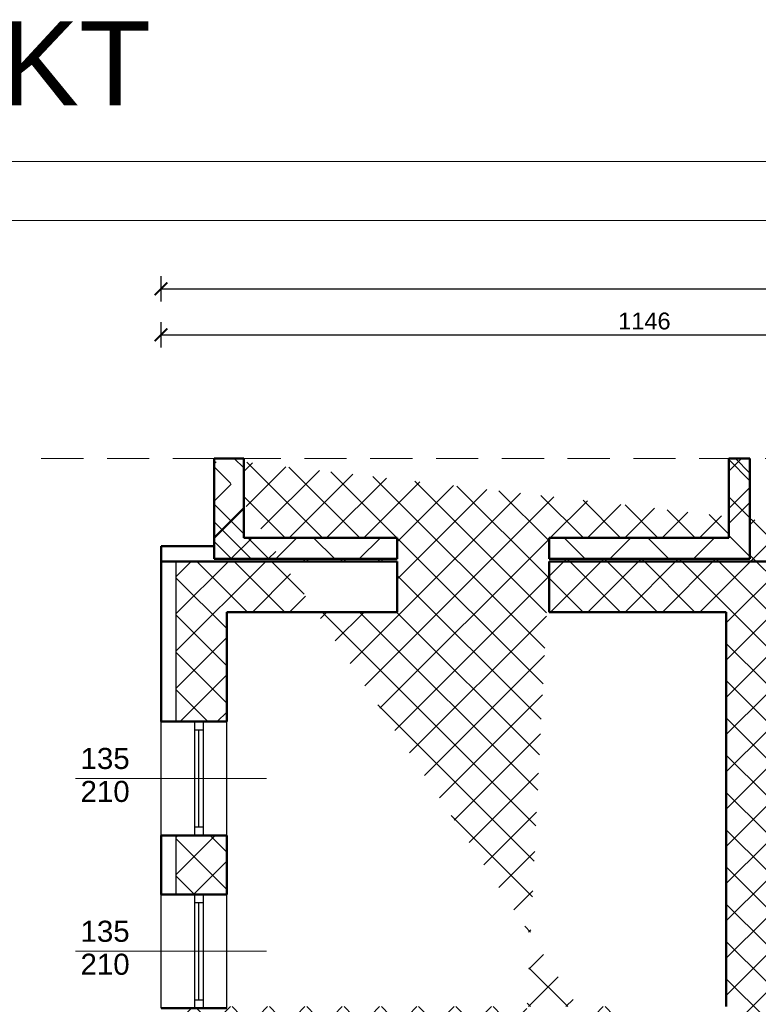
# Model space of a CAD drawing. Header units: millimetres. Extents: x -61343 to 9939, y -6894 to 7453.
# Tile 33 of 255: x -27315 to -26439, y 5327 to 6495. Entities that reach past the tile are written whole.
import ezdxf

# ---------------------------------------------------------------- set-up
doc = ezdxf.new("R2010")
doc.units = ezdxf.units.MM
doc.header["$MEASUREMENT"] = 0
doc.linetypes.add('Przerywana długa', pattern=[779.9999999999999, 500, -279.9999999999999])
for name, color, linetype in [('2D - Ogólne', 7, 'Continuous'), ('Drzwi Archicad', 7, 'Continuous'), ('Konstrukcja - Ściany zew', 7, 'Continuous'), ('Okna Archicada', 7, 'Continuous'), ('Opisy - Teksty', 7, 'Continuous')]:
    doc.layers.add(name, color=color, linetype=linetype)
for name, color, linetype, lineweight in [('A_opisy', 81, 'Continuous', 13), ('A_wymiary', 253, 'Continuous', 9), ('A_ściany istniejące hatch', 82, 'Continuous', 9)]:
    doc.layers.add(name, color=color, linetype=linetype, lineweight=lineweight)
doc.styles.get("Standard").update_dxf_attribs({"font": 'arial.ttf'})
doc.styles.add('STYL_AUTOMATYCZNY_1', font='arial.ttf')
doc.dimstyles.new('1do100', dxfattribs={"dimtxt": 20, "dimasz": 15, "dimexe": 15, "dimexo": 0.625, "dimgap": 6, "dimtad": 1, "dimtxsty": 'Standard', "dimblk": 'ARCHTICK', "dimcen": 2.5, "dimadec": 0, "dimazin": 0, "dimtfac": 1, "dimtmove": 0, "dimatfit": 3, "dimldrblk": 'OBLIQUE', "dimfxl": 15, "dimfxlon": 1, "dimarcsym": 0})
pattern_1 = [(45, (0, 0), (-494.9747468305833, 494.9747468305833), []), (135, (0, 0), (494.9747468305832, 494.9747468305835), [])]

# ---------------------------------------------------------------- blocks, each defined once
blk = doc.blocks.new('Ściana_6_1', base_point=(-11072.26123587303, -3900.000000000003))
at = {"layer": 'Konstrukcja - Ściany zew', "color": 7, "linetype": 'Continuous', "lineweight": 50, "flags": 128}
blk.add_lwpolyline([(-11552.26123587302, 24720), (-11552.26123587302, 20040)], dxfattribs=at)
blk = doc.blocks.new('Prosty otwór drzwiowy_2')
at = {"layer": 'Drzwi Archicad', "color": 7, "linetype": 'Continuous', "lineweight": 50}
for p, q in [((-750, 0), (-750, -600)), ((750, 0), (750, -600))]:
    blk.add_line(p, q, dxfattribs=at)
blk = doc.blocks.new('Prosty otwór drzwiowy_3')
at = {"layer": 'Drzwi Archicad', "color": 7, "linetype": 'Continuous', "lineweight": 50}
for p, q in [((-900, 0), (-900, -600)), ((900, 0), (900, -600))]:
    blk.add_line(p, q, dxfattribs=at)
blk = doc.blocks.new('Ściana_10_1', base_point=(-7572.261235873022, 24720))
at = {"layer": 'Konstrukcja - Ściany zew', "color": 7, "linetype": 'Continuous', "lineweight": 50}
for p, q in [((-15452.26123587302, 24720), (-15452.26123587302, 25320)), ((-13652.26123587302, 24720), (-13652.26123587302, 25320)), ((-10072.26123587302, 24720), (-10072.26123587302, 25320)), ((-8572.261235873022, 24720), (-8572.261235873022, 25320))]:
    blk.add_line(p, q, dxfattribs=at)
at = {"layer": 'Konstrukcja - Ściany zew', "color": 7, "linetype": 'Continuous', "lineweight": 50, "flags": 128}
for points in [[(-15452.26131186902, 25320), (-17472.26123587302, 25320)], [(-10072.26119563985, 25320), (-13652.26117775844, 25320)], [(-7572.261235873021, 25320), (-8572.2612546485, 25320)], [(-17472.26123587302, 24720), (-15452.26118669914, 24720)], [(-13652.26118669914, 24720), (-11552.26123587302, 24720)], [(-11072.26123587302, 24720), (-10072.2612850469, 24720)], [(-8572.2612850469, 24720), (-7572.261235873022, 24720)]]:
    blk.add_lwpolyline(points, dxfattribs=at)
at = {"layer": 'Drzwi Archicad', "color": 21, "linetype": 'Continuous', "lineweight": 13, "true_color": 0xff9955, "zscale": 1000, "rotation": 180}
for name, p in [('Prosty otwór drzwiowy_3', (-14552.26123587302, 24720)), ('Prosty otwór drzwiowy_2', (-9322.261235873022, 24720))]:
    blk.add_blockref(name, p, dxfattribs=at)
blk = doc.blocks.new('Okno 27_2')
at = {"layer": 'Okna Archicada', "color": 7, "linetype": 'Continuous', "lineweight": 25}
for p, q in [((-675, 400), (675, 400)), ((-675, 0), (-575.0000000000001, 0)), ((-575.0000000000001, 0), (-575.0000000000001, -100)), ((-575.0000000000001, 0), (575.0000000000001, 0)), ((575.0000000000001, -100), (575.0000000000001, 0)), ((575.0000000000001, 0), (675, 0)), ((-575.0000000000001, -100), (-675, -100)), ((-575.0000000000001, -50), (575.0000000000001, -50)), ((575.0000000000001, -100), (-575.0000000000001, -100)), ((675, -100), (575.0000000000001, -100)), ((-675, -380), (675, -380))]:
    blk.add_line(p, q, dxfattribs=at)
at = {"layer": 'Okna Archicada', "color": 7, "linetype": 'Continuous', "lineweight": 50}
for p, q in [((-675, 400), (-675, 0)), ((675, 400), (675, 0)), ((-675, 0), (-675, -100)), ((-675, 0), (-675, -100)), ((675, 0), (675, -100)), ((675, 0), (675, -100)), ((-675, -100), (-675, -380)), ((675, -100), (675, -380))]:
    blk.add_line(p, q, dxfattribs=at)
blk = doc.blocks.new('Ściana_11_1', base_point=(-17472.26123587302, 24720))
at = {"layer": 'Konstrukcja - Ściany zew', "color": 7, "linetype": 'Continuous', "lineweight": 50}
for p, q in [((-18252.26123587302, 23420.76313566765), (-17852.26123587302, 23420.76313566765)), ((-17852.26123587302, 23420.76313566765), (-17752.26123587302, 23420.76313566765)), ((-17752.26123587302, 23420.76313566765), (-17472.26123587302, 23420.76313566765)), ((-18252.26123587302, 22070.76313566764), (-17852.26123587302, 22070.76313566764)), ((-17852.26123587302, 22070.76313566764), (-17752.26123587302, 22070.76313566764)), ((-17752.26123587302, 22070.76313566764), (-17472.26123587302, 22070.76313566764)), ((-18252.26123587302, 21370.96329539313), (-17852.26123587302, 21370.96329539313)), ((-17852.26123587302, 21370.96329539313), (-17752.26123587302, 21370.96329539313)), ((-17752.26123587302, 21370.96329539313), (-17472.26123587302, 21370.96329539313))]:
    blk.add_line(p, q, dxfattribs=at)
at = {"layer": 'Konstrukcja - Ściany zew', "color": 7, "linetype": 'Continuous', "lineweight": 50, "flags": 128}
for points in [[(-18252.26123587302, 25320), (-17472.26123587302, 25320)], [(-18252.26123587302, 25320), (-18252.26123587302, 23420.76313566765)], [(-17472.26123587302, 23420.76313566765), (-17472.26123587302, 24720)], [(-18252.26123587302, 22070.76313566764), (-18252.26123587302, 21370.96329539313)], [(-17472.26123587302, 21370.96329539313), (-17472.26123587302, 22070.76313566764)]]:
    blk.add_lwpolyline(points, dxfattribs=at)
at = {"layer": 'Okna Archicada', "color": 21, "linetype": 'Continuous', "lineweight": 13, "true_color": 0xff9955, "zscale": 1000, "rotation": 89.99999999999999}
for p in [(-17852.26123587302, 22745.76313566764), (-17852.26123587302, 20695.96329539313)]:
    blk.add_blockref('Okno 27_2', p, dxfattribs=at)
blk = doc.blocks.new('Prosty otwór drzwiowy_8')
at = {"layer": 'Drzwi Archicad', "color": 7, "linetype": 'Continuous', "lineweight": 50}
for p, q in [((-900, 0), (-900, -250)), ((900, 0), (900, -250))]:
    blk.add_line(p, q, dxfattribs=at)
blk = doc.blocks.new('Ściana_74_1', base_point=(-11272.26126269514, 25600))
at = {"layer": 'Konstrukcja - Ściany zew', "color": 7, "linetype": 'Continuous', "lineweight": 50}
for p, q in [((-15452.26123587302, 25350), (-15452.26123587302, 25600)), ((-13652.26123587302, 25350), (-13652.26123587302, 25600))]:
    blk.add_line(p, q, dxfattribs=at)
at = {"layer": 'Konstrukcja - Ściany zew', "color": 7, "linetype": 'Continuous', "lineweight": 50, "flags": 128}
for points in [[(-17622.26123587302, 25600), (-17622.26123587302, 25350)], [(-15452.26119437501, 25600), (-17272.26123587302, 25600)], [(-11522.26123587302, 25600), (-13652.2611952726, 25600)], [(-11272.26126269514, 25350), (-11272.26126269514, 25600)], [(-17622.26123587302, 25350), (-15452.26119437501, 25350)], [(-13652.2611952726, 25350), (-11272.26126269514, 25350)]]:
    blk.add_lwpolyline(points, dxfattribs=at)
at = {"layer": 'Drzwi Archicad', "color": 21, "linetype": 'Continuous', "lineweight": 13, "true_color": 0xff9955, "xscale": -1, "zscale": 1000, "rotation": 180}
blk.add_blockref('Prosty otwór drzwiowy_8', (-14552.26123587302, 25350), dxfattribs=at)
blk = doc.blocks.new('Ściana_76_1', base_point=(-17272.26123587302, 25600))
at = {"layer": 'Konstrukcja - Ściany zew', "color": 7, "linetype": 'Continuous', "lineweight": 50, "flags": 128}
for points in [[(-17272.26123587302, 26540.34210670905), (-17622.26123587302, 26540.34210670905)], [(-17622.26123587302, 26540.34210670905), (-17622.26123587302, 25600)], [(-17272.26123587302, 25600), (-17272.26123587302, 26540.34210670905)]]:
    blk.add_lwpolyline(points, dxfattribs=at)
blk = doc.blocks.new('Ściana_77_1', base_point=(-11522.26123587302, 26540.34210670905))
at = {"layer": 'Konstrukcja - Ściany zew', "color": 7, "linetype": 'Continuous', "lineweight": 50, "flags": 128}
for points in [[(-11522.26123587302, 26540.34210670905), (-11522.26123587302, 25600)], [(-11272.26123587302, 26540.34210670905), (-11522.26123587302, 26540.34210670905)], [(-11272.26123587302, 25600), (-11272.26123587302, 26540.34210670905)]]:
    blk.add_lwpolyline(points, dxfattribs=at)
blk = doc.blocks.new('_ArchTick')
at = {"color": 0, "linetype": 'ByBlock', "const_width": 0.15}
blk.add_lwpolyline([(-0.5, -0.5), (0.5, 0.5)], dxfattribs=at)
blk = doc.blocks.new('*D1294')
at = {"layer": 'A_wymiary', "color": 0, "lineweight": -2, "transparency": 16777216}
for p, q in [((-27531.48218655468, 5870.323442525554), (-27561.48218655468, 5870.323442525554)), ((-27546.48218655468, 5870.323442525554), (-27546.48218655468, 2502.323442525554)), ((-27531.48218655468, 2502.323442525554), (-27561.48218655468, 2502.323442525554))]:
    blk.add_line(p, q, dxfattribs=at)
at = {"layer": 'Defpoints', "color": 0, "transparency": 16777216}
for p in [(-27147.05965633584, 5870.323442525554), (-27546.48218655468, 2502.323442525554), (-27087.05965633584, 2502.323442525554)]:
    blk.add_point(p, dxfattribs=at)
at = {"layer": 'A_wymiary', "color": 0, "lineweight": -2, "transparency": 16777216, "xscale": 15, "yscale": 15, "zscale": 15}
for p, rotation in [((-27546.48218655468, 5870.323442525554), 90), ((-27546.48218655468, 2502.323442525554), 270)]:
    blk.add_blockref('_ArchTick', p, dxfattribs=dict(at, rotation=rotation))
at = {"layer": 'A_wymiary', "color": 0, "transparency": 16777216, "insert": (-27562.70046759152, 4186.312638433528), "char_height": 20, "attachment_point": 5, "rotation": 90}
blk.add_mtext('{\\fArial|b0|i0|c238|p34;3368}', dxfattribs=at)
blk = doc.blocks.new('_Oblique')
at = {"color": 0, "linetype": 'ByBlock', "lineweight": -2}
blk.add_line((-0.5, -0.5), (0.5, 0.5), dxfattribs=at)
blk = doc.blocks.new('*D1255')
at = {"layer": 'A_wymiary', "color": 0, "lineweight": -2, "transparency": 16777216}
for p, q in [((-27147.05965633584, 6106.17077205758), (-27147.05965633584, 6136.17077205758)), ((-26001.05965633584, 6106.17077205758), (-26001.05965633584, 6136.17077205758)), ((-27147.05965633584, 6121.17077205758), (-26001.05965633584, 6121.17077205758))]:
    blk.add_line(p, q, dxfattribs=at)
at = {"layer": 'Defpoints', "color": 0, "transparency": 16777216}
for p in [(-26001.05965633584, 6121.17077205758), (-27147.05965633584, 5852.323442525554), (-26001.05965633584, 5852.323442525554)]:
    blk.add_point(p, dxfattribs=at)
at = {"layer": 'A_wymiary', "color": 0, "lineweight": -2, "transparency": 16777216, "xscale": 15, "yscale": 15, "zscale": 15, "rotation": 180}
blk.add_blockref('_ArchTick', (-27147.05965633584, 6121.17077205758), dxfattribs=at)
at = {"layer": 'A_wymiary', "color": 0, "lineweight": -2, "transparency": 16777216, "xscale": 15, "yscale": 15, "zscale": 15}
blk.add_blockref('_ArchTick', (-26001.05965633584, 6121.17077205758), dxfattribs=at)
at = {"layer": 'A_wymiary', "color": 0, "transparency": 16777216, "insert": (-26574.0704544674, 6137.382231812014), "char_height": 20, "attachment_point": 5}
blk.add_mtext('1146', dxfattribs=at)
blk = doc.blocks.new('*D1295')
at = {"layer": 'A_wymiary', "color": 0, "lineweight": -2, "transparency": 16777216}
for p, q in [((-27147.05965633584, 6160.845450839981), (-27147.05965633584, 6190.845450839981)), ((-23199.05965633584, 6160.845450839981), (-23199.05965633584, 6190.845450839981)), ((-27147.05965633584, 6175.845450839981), (-23199.05965633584, 6175.845450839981))]:
    blk.add_line(p, q, dxfattribs=at)
at = {"layer": 'Defpoints', "color": 0, "transparency": 16777216}
for p in [(-23199.05965633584, 6175.845450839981), (-27147.05965633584, 5852.323442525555), (-23199.05965633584, 4880.323442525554)]:
    blk.add_point(p, dxfattribs=at)
at = {"layer": 'A_wymiary', "color": 0, "lineweight": -2, "transparency": 16777216, "xscale": 15, "yscale": 15, "zscale": 15, "rotation": 180}
blk.add_blockref('_ArchTick', (-27147.05965633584, 6175.845450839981), dxfattribs=at)
at = {"layer": 'A_wymiary', "color": 0, "lineweight": -2, "transparency": 16777216, "xscale": 15, "yscale": 15, "zscale": 15}
blk.add_blockref('_ArchTick', (-23199.05965633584, 6175.845450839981), dxfattribs=at)
at = {"layer": 'A_wymiary', "color": 0, "transparency": 16777216, "insert": (-25173.0704544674, 6192.063731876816), "char_height": 20, "attachment_point": 5}
blk.add_mtext('3948', dxfattribs=at)
blk = doc.blocks.new('Wypełnienie_143_1', base_point=(0, 4.241660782e-314))
at = {"layer": '2D - Ogólne', "linetype": 'Continuous', "lineweight": 0, "true_color": 0x000000}
h = blk.add_hatch(dxfattribs=at)
h.set_pattern_fill('BLOCZKI_BETONOWE_0001', color=18, style=0, pattern_type=2)
h.set_pattern_definition(pattern_1)
h.paths.add_polyline_path([(-17622.26123587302, 25600.00002353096), (-17622.26123587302, 25350), (-15452.26119437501, 25350), (-15452.26119437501, 25600.00002353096), (-17272.26116508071, 25600.00002353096), (-17272.26116508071, 26540.34216842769), (-17622.26123587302, 26540.34216842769)])
at = {"layer": '2D - Ogólne', "color": 7, "linetype": 'Continuous', "lineweight": 25, "flags": 128}
blk.add_lwpolyline([(-17622.26123587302, 25600.00002353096), (-17622.26123587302, 26540.34216842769), (-17272.26116508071, 26540.34216842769), (-17272.26116508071, 25600.00002353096), (-15452.26119437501, 25600.00002353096), (-15452.26119437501, 25350), (-17622.26123587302, 25350)], close=True, dxfattribs=at)
blk = doc.blocks.new('Wypełnienie_145_1', base_point=(0, 4.241660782e-314))
at = {"layer": '2D - Ogólne', "linetype": 'Continuous', "lineweight": 0, "true_color": 0x000000}
h = blk.add_hatch(dxfattribs=at)
h.set_pattern_fill('BLOCZKI_BETONOWE_0001', color=18, style=0, pattern_type=2)
h.set_pattern_definition(pattern_1)
h.paths.add_polyline_path([(-11522.26128622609, 25600.00002353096), (-13652.2611952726, 25600.00002353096), (-13652.2611952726, 25350), (-11272.26126269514, 25350), (-11272.26126269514, 25600.00002353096), (-11272.26126269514, 26540.34216842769), (-11522.26128622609, 26540.34216842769)])
at = {"layer": '2D - Ogólne', "color": 7, "linetype": 'Continuous', "lineweight": 25, "flags": 128}
blk.add_lwpolyline([(-11522.26128622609, 25600.00002353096), (-11522.26128622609, 26540.34216842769), (-11272.26126269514, 26540.34216842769), (-11272.26126269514, 25600.00002353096), (-11272.26126269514, 25350), (-13652.2611952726, 25350), (-13652.2611952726, 25600.00002353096)], close=True, dxfattribs=at)

msp = doc.modelspace()

# ---------------------------------------------------------------- hatches: boundary and pattern name
at = {"layer": 'A_ściany istniejące hatch'}
h = msp.add_hatch(dxfattribs=at)
h.set_pattern_fill('NET', color=256, scale=250, angle=45)
h.set_pattern_definition([(45, (7385.571392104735, 0), (-22.09708691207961, 22.09708691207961), []), (135, (7385.571392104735, 0), (-22.09708691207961, -22.09708691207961), [])])
h.paths.add_polyline_path([(-24601.05965633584, 5156.323444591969), (-24559.05965633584, 5156.323441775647), (-24559.05965633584, 4894.323442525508), (-24349.05965633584, 4894.323442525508), (-24349.05965633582, 4852.323442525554), (-24601.05965633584, 4852.323442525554)], flags=16)
h.paths.add_polyline_path([(-24007.05800551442, 4880.323442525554), (-24007.05800551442, 4820.323442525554), (-24127.05965633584, 4820.323442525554), (-24127.05965633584, 4660.323442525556), (-24187.05965633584, 4660.323442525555), (-24187.05965633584, 4852.323442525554), (-24229.05965633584, 4852.323442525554), (-24229.05965633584, 4894.323442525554), (-24225.05965633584, 4894.323442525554), (-24225.05965633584, 5553.323442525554), (-24559.05965633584, 5553.323442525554), (-24559.05965633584, 5507.323442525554), (-24601.05965633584, 5507.323442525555), (-24601.05965633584, 5597.323442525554), (-24143.05965633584, 5597.323442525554), (-24143.05965931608, 5553.323442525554), (-24181.05965633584, 5553.323442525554), (-24181.05965633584, 4880.323442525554)], flags=17)
h.paths.add_polyline_path([(-23403.05965633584, 4880.323442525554), (-23261.05965633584, 4880.323442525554), (-23261.05965633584, 4942.323442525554), (-23217.05965633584, 4942.323442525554), (-23217.05965633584, 4657.323445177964), (-23277.05965633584, 4657.323445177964), (-23277.05965633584, 4820.323442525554), (-23403.05965633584, 4820.323442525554)], flags=17)
h.paths.add_polyline_path([(-23360.05965633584, 4000.323442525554), (-23277.05965633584, 4000.323442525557), (-23277.05965633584, 4115.323445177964), (-23217.05965633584, 4115.323445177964), (-23217.05965633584, 3942.323442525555), (-23277.05965633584, 3942.323442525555), (-23277.05965633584, 3975.323442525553), (-23360.05965633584, 3975.323442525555)], flags=17)
h.paths.add_polyline_path([(-23717.05965633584, 4570.323442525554), (-23687.05965633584, 4570.323442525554), (-23687.05965633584, 4540.323442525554), (-23717.05965633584, 4540.323442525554)], flags=17)
h.paths.add_polyline_path([(-23717.05965633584, 4276.323442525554), (-23687.05965633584, 4276.323442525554), (-23687.05965633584, 4306.323442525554), (-23717.05965633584, 4306.323442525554)], flags=17)
h.paths.add_polyline_path([(-24205.05965633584, 2730.323442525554), (-24145.05965633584, 2730.323442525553), (-24145.05965633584, 2570.323442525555), (-23907.05965633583, 2570.323442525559), (-23907.05965633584, 2750.323442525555), (-23847.05965633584, 2750.323442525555), (-23847.05965633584, 2570.323442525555), (-23277.05965633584, 2570.323442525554), (-23277.05965633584, 2720.323442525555), (-23217.05965633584, 2720.323442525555), (-23217.05965633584, 2510.323442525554), (-24205.05965633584, 2510.323442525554)])
h.paths.add_polyline_path([(-26687.05965227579, 5880.323442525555), (-26474.05965633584, 5880.32344487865), (-26474.05966137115, 5974.357659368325), (-26449.05965901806, 5974.35765319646), (-26449.05965901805, 5855.323442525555), (-26687.05965227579, 5855.323442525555)], flags=17)
h.paths.add_polyline_path([(-26054.05965633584, 5854.668952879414), (-26019.05965633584, 5854.668952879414), (-26019.05965633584, 5974.35765319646), (-26054.05965633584, 5974.35765319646)], flags=17)
h.paths.add_polyline_path([(-25764.05965630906, 4030.323442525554), (-25694.05966801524, 4030.323442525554), (-25694.05966801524, 3970.323442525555), (-25764.05965630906, 3970.323442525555)], flags=17)
h.paths.add_polyline_path([(-25354.05965630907, 4030.323442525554), (-25284.05965630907, 4030.323442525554), (-25284.05965630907, 3970.323442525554), (-25354.05965630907, 3970.323442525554)], flags=17)
h.paths.add_polyline_path([(-24913.05965630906, 4030.323442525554), (-24845.05966801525, 4030.323442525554), (-24845.05966801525, 3970.323442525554), (-24913.05965630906, 3970.323442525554)], flags=17)
h.paths.add_polyline_path([(-24710.05965630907, 4030.323442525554), (-24629.05966801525, 4030.323442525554), (-24629.05966801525, 3970.323442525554), (-24710.05965630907, 3970.323442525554)], flags=17)
h.paths.add_polyline_path([(-24127.05965633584, 4530.323438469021), (-24187.05965633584, 4530.323438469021), (-24187.05965633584, 4454.323442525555), (-24127.05965633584, 4454.323442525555)], flags=17)
h.paths.add_polyline_path([(-24559.05965633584, 5377.323440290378), (-24601.05965633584, 5377.323440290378), (-24601.05965633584, 5286.323444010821), (-24559.05965633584, 5286.323444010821)], flags=16)
h.paths.add_polyline_path([(-24013.05965633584, 5597.323442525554), (-23879.05965633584, 5597.323442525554), (-23879.05965633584, 5553.323442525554), (-24013.05965633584, 5553.323442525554)], flags=17)
h.paths.add_polyline_path([(-23261.05965633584, 5277.323444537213), (-23217.05965633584, 5277.323444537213), (-23217.05965633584, 5352.323442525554), (-23261.05965633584, 5352.323442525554)], flags=17)
h.paths.add_polyline_path([(-23261.05965633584, 5072.323442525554), (-23217.05965633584, 5072.323442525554), (-23217.05965633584, 5147.323442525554), (-23261.05965633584, 5147.323442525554)], flags=17)
h.paths.add_polyline_path([(-23277.05965633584, 4451.32344741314), (-23217.05965633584, 4451.32344741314), (-23217.05965633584, 4527.323445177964), (-23277.05965633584, 4527.323445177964)], flags=17)
h.paths.add_polyline_path([(-23277.05965633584, 4245.32344741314), (-23217.05965633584, 4245.32344741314), (-23217.05965633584, 4321.323445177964), (-23277.05965633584, 4321.323445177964)], flags=17)
h.paths.add_polyline_path([(-23277.05965633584, 3737.323444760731), (-23217.05965633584, 3737.323444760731), (-23217.05965633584, 3812.323442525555), (-23277.05965633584, 3812.323442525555)], flags=17)
h.paths.add_polyline_path([(-23277.05965633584, 3532.323444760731), (-23217.05965633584, 3532.323444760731), (-23217.05965633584, 3607.323442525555), (-23277.05965633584, 3607.323442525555)], flags=17)
h.paths.add_polyline_path([(-23277.05965633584, 3060.32344476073), (-23217.05965633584, 3060.32344476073), (-23217.05965633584, 3130.323442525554), (-23277.05965633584, 3130.323442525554)], flags=17)
h.paths.add_polyline_path([(-23217.05965633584, 2855.323442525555), (-23277.05965633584, 2855.323442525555), (-23277.05965633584, 2925.323442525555), (-23217.05965633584, 2925.323442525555)], flags=17)
h.paths.add_polyline_path([(-24502.05965659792, 2970.323442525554), (-24432.05965633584, 2970.323442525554), (-24432.05965633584, 2910.323442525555), (-24502.05965659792, 2910.323442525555)], flags=17)
h.paths.add_polyline_path([(-24707.05965633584, 2910.323442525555), (-24637.05965633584, 2910.323442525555), (-24637.05965633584, 2970.323442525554), (-24707.05965633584, 2970.323442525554)], flags=17)
h.paths.add_polyline_path([(-24912.05965659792, 2970.323442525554), (-24842.05965633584, 2970.323442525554), (-24842.05965633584, 2910.323442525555), (-24912.05965659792, 2910.323442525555)], flags=17)
h.paths.add_polyline_path([(-25169.05965633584, 2910.323442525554), (-25047.05966804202, 2910.323442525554), (-25047.05966804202, 2970.323442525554), (-25169.05965633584, 2970.323442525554)], flags=17)
h.paths.add_polyline_path([(-25374.05965659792, 2970.323442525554), (-25304.05965633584, 2970.323442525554), (-25304.05965633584, 2910.323442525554), (-25374.05965659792, 2910.323442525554)], flags=17)
h.paths.add_polyline_path([(-25579.05965633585, 2910.323442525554), (-25509.05965633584, 2910.323442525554), (-25509.05965633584, 2970.323442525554), (-25579.05965633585, 2970.323442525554)], flags=17)
h.paths.add_polyline_path([(-25784.05965659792, 2970.323442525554), (-25714.05965633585, 2970.323442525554), (-25714.05965633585, 2910.323442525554), (-25784.05965659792, 2910.323442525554)], flags=17)
h.paths.add_polyline_path([(-23895.05965633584, 2970.323442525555), (-23981.55965633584, 2970.323442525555), (-23981.54424533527, 2910.323442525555), (-23907.05965633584, 2910.323442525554), (-23907.05965633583, 2860.323442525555), (-23847.05965633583, 2860.323442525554), (-23847.05965633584, 3103.823442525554), (-23895.05965633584, 3103.823442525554)], flags=17)
h.paths.add_polyline_path([(-24091.55965633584, 2970.323442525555), (-24091.54424533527, 2910.323442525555), (-24145.05965633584, 2910.323442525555), (-24145.05965633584, 2870.323442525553), (-24205.05965633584, 2870.323442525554), (-24205.05965633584, 2910.323442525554), (-24297.05965633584, 2910.323442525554), (-24297.05965633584, 2970.323442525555)], flags=17)
h.paths.add_polyline_path([(-26079.05965633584, 2864.323442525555), (-26019.05965633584, 2864.323442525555), (-26019.05965633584, 2910.323442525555), (-25919.05965633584, 2910.323442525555), (-25919.05966804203, 2970.323442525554), (-26079.05965633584, 2970.323442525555)], flags=17)
h.paths.add_polyline_path([(-24289.05965630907, 4030.323442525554), (-24187.05965633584, 4030.323442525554), (-24187.05965633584, 4324.323442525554), (-24127.05965633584, 4324.32343846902), (-24127.05965633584, 4000.323442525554), (-24110.05965633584, 4000.323442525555), (-24110.05965633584, 3975.323442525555), (-24127.05965633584, 3975.323442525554), (-24127.05965633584, 3620.323442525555), (-24100.05965633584, 3620.323442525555), (-24100.05965633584, 3540.323442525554), (-24127.05965633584, 3540.323442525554), (-24127.05965633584, 3320.323442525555), (-24302.55965633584, 3320.323442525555), (-24302.55965633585, 3368.323442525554), (-24167.05965633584, 3368.323442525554), (-24167.05965633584, 3970.323442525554), (-24289.05965657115, 3970.323442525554)], flags=17)
h.paths.add_polyline_path([(-24494.05965630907, 4030.323442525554), (-24424.05965630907, 4030.323442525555), (-24424.05965630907, 3970.323442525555), (-24457.05965633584, 3970.323442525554), (-24457.05965633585, 3804.323442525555), (-24489.05965633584, 3804.323445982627), (-24489.05965633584, 3970.323442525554), (-24494.05965630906, 3970.323442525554)], flags=17)
h.paths.add_polyline_path([(-24736.05965633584, 3368.323442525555), (-24489.05965633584, 3368.323442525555), (-24489.05965633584, 3518.323447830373), (-24457.05965633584, 3518.3234443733), (-24457.05965633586, 3368.323442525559), (-24412.55965633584, 3368.323442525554), (-24412.55965633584, 3320.323442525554), (-24736.05965633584, 3320.323442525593)], flags=17)
h.paths.add_polyline_path([(-25725.05965633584, 3368.323442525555), (-25725.05965633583, 3320.323442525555), (-25485.05965633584, 3320.323442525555), (-25485.05965633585, 3368.323442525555), (-25489.05965630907, 3368.323442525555), (-25489.05965630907, 3460.323442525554), (-25517.05965630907, 3460.323442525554), (-25517.05965630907, 3368.323442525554)], flags=17)
h.paths.add_polyline_path([(-26079.05965633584, 4061.323442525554), (-26019.05965633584, 4061.323442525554), (-26019.05965633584, 4030.323442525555), (-25899.05965630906, 4030.323442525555), (-25899.05966801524, 3970.323442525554), (-26039.05965633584, 3970.323442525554), (-26039.05965633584, 3368.323442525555), (-25835.05965633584, 3368.323442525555), (-25835.05965633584, 3320.323442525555), (-26079.05965633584, 3320.323442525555)], flags=17)
h.paths.add_polyline_path([(-26019.05965633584, 4357.738516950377), (-26079.05965633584, 4357.738516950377), (-26079.05965633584, 4201.323453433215), (-26019.05965633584, 4201.323453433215)], flags=17)
h.paths.add_polyline_path([(-26019.05965633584, 4572.297004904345), (-26079.05965633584, 4572.297004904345), (-26079.05965633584, 4492.738518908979), (-26019.05965633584, 4492.738518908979)], flags=17)
h.paths.add_polyline_path([(-26019.05965633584, 4787.323442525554), (-26079.05965633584, 4787.323442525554), (-26079.05965633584, 4707.297013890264), (-26019.05965633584, 4707.297013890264)], flags=17)
h.paths.add_polyline_path([(-26019.05965633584, 5107.323442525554), (-26079.05965633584, 5107.323442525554), (-26079.05965633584, 4922.323442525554), (-26019.05965633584, 4922.323442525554)], flags=17)
h.paths.add_polyline_path([(-26019.05965633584, 5312.323442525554), (-26079.05965633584, 5312.323442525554), (-26079.05965633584, 5242.323455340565), (-26019.05965633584, 5242.323455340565)], flags=17)
h.paths.add_polyline_path([(-26019.05965633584, 5527.323442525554), (-26079.05965633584, 5527.323442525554), (-26079.05965633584, 5447.323442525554), (-26019.05965633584, 5447.323442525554)], flags=17)
h.paths.add_polyline_path([(-27069.05965633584, 5252.439788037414), (-27129.05965633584, 5252.439788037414), (-27129.05965633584, 5322.419772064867), (-27069.05965633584, 5322.419772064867), (-27069.05965633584, 5324.323442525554), (-26609.05965633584, 5324.323442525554), (-26609.05965633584, 5314.323442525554), (-26640.15965633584, 5314.323442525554), (-26640.15965633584, 5238.323442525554), (-26655.15965633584, 5238.323442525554), (-26655.15965633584, 5314.323442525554), (-26911.05965633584, 5314.323442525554), (-26911.05965633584, 5299.320287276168), (-26918.05965633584, 5299.320287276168), (-26918.05965633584, 5314.323442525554), (-27069.05965633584, 5314.323442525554)])
h.paths.add_polyline_path([(-27069.05965633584, 5197.323442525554), (-27069.05965633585, 5204.323442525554), (-26918.05965633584, 5204.323442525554), (-26918.05965633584, 5209.320288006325), (-26911.05965633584, 5209.320288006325), (-26911.05965633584, 5186.842374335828), (-26918.05965633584, 5186.842373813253), (-26918.05965633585, 5197.323442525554)], flags=17)
h.paths.add_polyline_path([(-27129.05965633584, 5117.439788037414), (-27069.05965633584, 5117.439788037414), (-27069.05965633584, 5087.323442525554), (-26918.05965633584, 5087.323442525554), (-26918.05965633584, 5096.842374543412), (-26911.05965633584, 5096.842374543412), (-26911.05965633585, 5087.323442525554), (-26655.15965633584, 5087.323442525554), (-26655.15965633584, 5143.323442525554), (-26640.15965633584, 5143.323442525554), (-26640.15965633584, 5087.323442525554), (-26612.05965609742, 5087.323442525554), (-26612.05965633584, 5072.323442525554), (-27069.05965633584, 5072.323442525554), (-27069.05965633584, 5046.959804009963), (-27129.05965633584, 5046.959804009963)])
h.paths.add_polyline_path([(-27129.05965633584, 4916.959804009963), (-27069.05965633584, 4916.959804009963), (-27069.05965633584, 4872.323442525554), (-26477.05965633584, 4872.323442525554), (-26477.05965633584, 4889.588796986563), (-26429.05965633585, 4889.588796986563), (-26429.05965633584, 4560.322612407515), (-26477.05965633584, 4560.322612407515), (-26477.05965633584, 4832.323442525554), (-27069.05965633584, 4832.323442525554), (-27069.05965633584, 4754.452296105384), (-27129.05965633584, 4754.452296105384)])
h.paths.add_polyline_path([(-27129.05965633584, 4414.472312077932), (-27069.05965633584, 4414.472312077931), (-27069.05965633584, 4392.323442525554), (-26477.05965633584, 4392.323442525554), (-26477.05965633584, 4450.322612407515), (-26429.05965633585, 4450.322612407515), (-26429.05965633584, 4053.322612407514), (-26477.05965633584, 4053.322612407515), (-26477.05965633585, 4367.323442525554), (-27069.05965633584, 4367.323442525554), (-27069.05965633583, 4344.256026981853), (-27129.05965633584, 4344.256026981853)])
h.paths.add_polyline_path([(-27129.05965633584, 4000.125357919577), (-27069.05965633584, 4000.125357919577), (-27069.05965633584, 3930.323442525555), (-26477.05965633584, 3930.323442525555), (-26477.05965633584, 3943.322612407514), (-26429.05965633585, 3943.322612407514), (-26429.05965633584, 3884.684373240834), (-26477.05965633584, 3884.684373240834), (-26477.05965633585, 3887.323442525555), (-27069.05965633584, 3887.323442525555), (-27069.05965633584, 3835.125357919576), (-27129.05965633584, 3835.125357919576)])
h.paths.add_polyline_path([(-27129.05965633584, 3700.125357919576), (-27069.05965633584, 3700.125357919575), (-27069.05965633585, 3645.543180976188), (-27010.05965633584, 3645.543180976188), (-27010.05965633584, 3787.240861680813), (-27000.69587569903, 3787.240861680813), (-27000.69587692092, 3781.240861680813), (-27004.05965633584, 3781.240861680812), (-27004.05965633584, 3645.543180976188), (-26907.05965633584, 3645.543180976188), (-26907.05965633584, 3781.240861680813), (-26911.69587692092, 3781.240861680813), (-26911.69587692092, 3787.240861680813), (-26896.5144484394, 3787.240861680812), (-26896.5144484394, 3781.240861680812), (-26901.05965633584, 3781.240861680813), (-26901.05965633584, 3645.543180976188), (-26804.05965633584, 3645.543180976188), (-26804.05965633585, 3781.240861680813), (-26807.5144484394, 3781.240861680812), (-26807.51444953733, 3787.240861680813), (-26798.05965633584, 3787.240861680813), (-26798.05965633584, 3752.240861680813), (-26793.88796868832, 3752.240861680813), (-26793.88796868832, 3746.240861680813), (-26798.05965633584, 3746.240861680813), (-26798.05965633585, 3645.543180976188), (-26630.05965633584, 3645.543180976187), (-26630.05965633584, 3746.240861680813), (-26704.88796654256, 3746.240861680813), (-26704.88796753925, 3752.240861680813), (-26624.05965633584, 3752.240861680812), (-26624.05965633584, 3645.543180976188), (-26477.05965633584, 3645.543180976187), (-26477.05965633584, 3774.684373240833), (-26429.05965633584, 3774.684373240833), (-26429.05965633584, 3627.829504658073), (-26477.05965633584, 3627.829504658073), (-26477.05965633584, 3630.543180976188), (-26624.05965633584, 3630.543180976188), (-26624.05965633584, 3588.24317934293), (-26630.05965633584, 3588.243180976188), (-26630.05965633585, 3630.543180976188), (-27069.05965633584, 3630.543180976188), (-27129.05965633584, 3630.543180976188)])
h.paths.add_polyline_path([(-27129.05965633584, 4549.472312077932), (-27069.05965633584, 4549.472312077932), (-27069.05965633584, 4619.452296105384), (-27129.05965633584, 4619.452296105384)])
h.paths.add_polyline_path([(-27129.05965633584, 4135.125357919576), (-27069.05965633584, 4135.125357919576), (-27069.05965633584, 4209.256026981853), (-27129.05965633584, 4209.256026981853)], flags=17)
h.paths.add_polyline_path([(-27129.05965633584, 3425.563196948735), (-27069.05965633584, 3425.563196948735), (-27069.05965633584, 3495.543180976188), (-27129.05965633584, 3495.543180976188)], flags=17)
h.paths.add_polyline_path([(-27129.05965633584, 3220.583212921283), (-27129.05965633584, 3290.563196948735), (-27069.05965633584, 3290.563196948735), (-27069.05965633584, 3280.563196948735), (-27022.05965633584, 3280.563196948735), (-27022.05965633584, 3451.543196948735), (-27010.8489369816, 3451.543196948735), (-27010.8489369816, 3445.543196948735), (-27016.05965633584, 3445.543196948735), (-27016.05965633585, 3280.563196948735), (-26917.05965633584, 3280.563196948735), (-26917.05965633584, 3445.543196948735), (-26921.84893456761, 3445.543196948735), (-26921.84893456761, 3451.543196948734), (-26906.54779697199, 3451.543196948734), (-26906.54779697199, 3445.543196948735), (-26911.05965633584, 3445.543196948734), (-26911.05965633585, 3280.563196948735), (-26814.05965633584, 3280.563196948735), (-26814.05965633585, 3445.543196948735), (-26817.54779522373, 3445.543196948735), (-26817.54779826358, 3451.543196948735), (-26803.51444971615, 3451.543196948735), (-26803.5144484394, 3445.543196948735), (-26808.05965633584, 3445.543196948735), (-26808.05965633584, 3280.563196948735), (-26711.05965633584, 3280.563196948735), (-26711.05965633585, 3445.543196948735), (-26714.5144484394, 3445.543196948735), (-26714.5144484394, 3451.543196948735), (-26711.05965633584, 3451.543196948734), (-26711.05965633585, 3495.543180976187), (-26630.05965633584, 3495.543180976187), (-26630.05965633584, 3499.243179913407), (-26624.05965633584, 3499.243179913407), (-26624.05965633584, 3485.215646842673), (-26630.05965633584, 3485.215646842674), (-26630.05965633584, 3489.543180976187), (-26705.05965633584, 3489.543180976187), (-26705.05965633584, 3280.563196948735), (-26630.05965633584, 3280.563196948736), (-26630.05965633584, 3396.215642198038), (-26624.05965633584, 3396.21564435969), (-26624.05965633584, 3280.563196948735), (-26477.05965633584, 3280.563196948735), (-26477.05965633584, 3517.829504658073), (-26429.05965633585, 3517.829504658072), (-26429.05965633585, 3084.023442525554), (-26477.05965633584, 3084.023442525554), (-26477.05965633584, 3265.563196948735), (-26624.05965633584, 3265.563196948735), (-26624.05965633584, 3168.053688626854), (-26630.05965633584, 3168.053688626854), (-26630.05965633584, 3265.563196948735), (-26705.05965633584, 3265.563196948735), (-26705.05965633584, 3072.723442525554), (-26630.05965633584, 3072.723442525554), (-26630.05965633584, 3079.05368821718), (-26624.05965633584, 3079.05368821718), (-26624.05965633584, 3063.023443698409), (-26630.05965633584, 3063.023442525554), (-26630.05965633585, 3066.723442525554), (-26711.05965633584, 3066.723442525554), (-26711.05965633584, 3140.323442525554), (-26714.5144484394, 3140.323442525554), (-26714.5144484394, 3146.323442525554), (-26711.05965633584, 3146.323442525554), (-26711.05965633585, 3265.563196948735), (-26808.05965633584, 3265.563196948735), (-26808.05965633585, 3146.323442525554), (-26803.51444929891, 3146.323442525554), (-26803.5144484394, 3140.323442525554), (-26817.54779697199, 3140.323442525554), (-26817.54779522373, 3146.323442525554), (-26814.05965633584, 3146.323442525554), (-26814.05965633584, 3265.563196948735), (-26911.05965633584, 3265.563196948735), (-26911.05965633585, 3146.323442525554), (-26906.54779697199, 3146.323442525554), (-26906.54779697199, 3140.323442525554), (-26921.84893562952, 3140.323442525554), (-26921.84893456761, 3146.323442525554), (-26917.05965633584, 3146.323442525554), (-26917.05965633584, 3265.563196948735), (-27016.05965633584, 3265.563196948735), (-27016.05965633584, 3146.323442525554), (-27010.84893516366, 3146.323442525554), (-27010.8489369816, 3140.323442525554), (-27022.05965633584, 3140.323442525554), (-27022.05965633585, 3265.563196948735), (-27069.05965633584, 3265.563196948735), (-27069.05965633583, 3220.583212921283)])
h.paths.add_polyline_path([(-27009.05965633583, 2829.323442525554), (-27069.05965633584, 2829.323442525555), (-27069.05965633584, 2910.323442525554), (-27129.05965633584, 2910.323442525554), (-27129.05965633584, 3085.583212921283), (-27069.05965633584, 3085.583212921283), (-27069.05965633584, 2970.323442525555), (-26630.05965633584, 2970.323442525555), (-26630.05965633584, 2974.023442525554), (-26624.05965633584, 2974.023443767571), (-26624.05965633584, 2970.323442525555), (-26477.05965633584, 2970.323442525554), (-26477.05965633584, 2974.023442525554), (-26429.05965633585, 2974.023442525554), (-26429.05965633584, 2919.323443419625), (-26454.05965633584, 2919.323442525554), (-26454.05965633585, 2930.323442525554), (-26624.05965633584, 2930.323442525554), (-26624.05965633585, 2925.583212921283), (-26630.05965633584, 2925.583212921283), (-26630.05965633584, 2930.323442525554), (-26814.05965633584, 2930.323442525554), (-26814.05965633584, 2890.070277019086), (-26839.05965633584, 2890.070277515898), (-26839.05965633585, 2930.323442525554), (-27009.05965633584, 2930.323442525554)])
h.paths.add_polyline_path([(-27009.05965633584, 2580.323442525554), (-27009.05965633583, 2619.323442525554), (-27069.05965633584, 2619.323442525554), (-27069.05965633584, 2520.323442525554), (-26019.05965633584, 2520.323442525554), (-26019.05965633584, 2724.323442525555), (-26079.05965633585, 2724.323442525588), (-26079.05965633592, 2580.323442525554)])
edge = h.paths.add_edge_path()
edge.add_line((-23749.05965633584, 5597.323442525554), (-23749.05965991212, 5553.323442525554))
edge.add_line((-23749.05965991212, 5553.323442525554), (-23711.05965633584, 5553.323442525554))
edge.add_line((-23711.05965633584, 5553.323442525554), (-23711.05965633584, 5403.323442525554))
edge.add_line((-23711.05965633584, 5403.323442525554), (-23684.05965633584, 5403.323442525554))
edge.add_line((-23684.05965633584, 5403.323442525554), (-23684.05965633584, 5553.323442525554))
edge.add_line((-23684.05965633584, 5553.323442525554), (-23261.05965633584, 5553.323442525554))
edge.add_line((-23261.05965633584, 5553.323442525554), (-23261.05965633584, 5482.323440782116))
edge.add_line((-23261.05965633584, 5482.323440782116), (-23217.05965633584, 5482.323442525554))
edge.add_line((-23217.05965633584, 5482.323442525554), (-23217.05965633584, 5597.323442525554))
edge.add_line((-23217.05965633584, 5597.323442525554), (-23749.05965633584, 5597.323485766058))
edge.add_line((-27084.05965633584, 5974.357659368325), (-27049.05965633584, 5974.357659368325))
edge.add_line((-27049.05965633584, 5974.357659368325), (-27049.05964925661, 5880.32344487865))
edge.add_line((-27049.05964925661, 5880.32344487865), (-26867.05965633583, 5880.32344487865))
edge.add_line((-26867.05965633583, 5880.32344487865), (-26867.05965218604, 5855.323442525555))
edge.add_line((-26867.05965218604, 5855.323442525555), (-27084.05965633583, 5855.323442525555))
edge.add_line((-27084.05965633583, 5855.323442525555), (-27084.05965633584, 5974.35765319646))
edge.add_line((-25489.05965630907, 3570.323442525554), (-25517.05965630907, 3570.323442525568))
edge.add_line((-25517.05965630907, 3570.323442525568), (-25517.05965624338, 3855.323442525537))
edge.add_line((-25517.05965624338, 3855.323442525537), (-25489.0596563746, 3855.323442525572))
edge.add_line((-25489.0596563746, 3855.323442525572), (-25489.05965617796, 3775.342492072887))
edge.add_line((-25489.05965617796, 3775.342492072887), (-25489.05965630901, 3683.71488578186))
edge.add_line((-25489.05965630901, 3683.71488578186), (-25489.05965630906, 3580.323442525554))
edge.add_line((-25489.05965630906, 3580.323442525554), (-25489.05966801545, 3570.323442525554))
edge.add_line((-26179.05965633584, 5852.323442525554), (-26019.05965633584, 5852.323442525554))
edge.add_line((-26019.05965633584, 5852.323442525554), (-26019.05965633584, 5662.323442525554))
edge.add_line((-26019.05965633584, 5662.323442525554), (-26079.05965633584, 5662.323442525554))
edge.add_line((-26079.05965633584, 5662.323442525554), (-26079.05965633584, 5792.323442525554))
edge.add_line((-26079.05965633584, 5792.323442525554), (-26179.05965633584, 5792.323442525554))
edge.add_line((-26179.05965633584, 5792.323442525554), (-26179.05965821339, 5852.323442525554))
edge.add_line((-26687.05965052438, 5852.323442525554), (-26329.05965633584, 5852.323442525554))
edge.add_line((-26329.05965633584, 5852.323442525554), (-26329.05965633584, 5792.323442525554))
edge.add_line((-26329.05965633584, 5792.323442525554), (-26429.05965633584, 5792.323442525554))
edge.add_line((-26429.05965633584, 5792.323442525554), (-26429.05965633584, 4999.588796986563))
edge.add_line((-26429.05965633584, 4999.588796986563), (-26477.05965633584, 4999.588796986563))
edge.add_line((-26477.05965633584, 4999.588796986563), (-26477.05965633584, 5072.323442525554))
edge.add_line((-26477.05965633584, 5072.323442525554), (-26517.05965299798, 5072.323442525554))
edge.add_line((-26517.05965299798, 5072.323442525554), (-26517.05965633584, 5087.323442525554))
edge.add_line((-26517.05965633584, 5087.323442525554), (-26477.05965633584, 5087.323442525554))
edge.add_line((-26477.05965633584, 5087.323442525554), (-26477.05965633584, 5792.323442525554))
edge.add_line((-26477.05965633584, 5792.323442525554), (-26687.05965141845, 5792.323442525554))
edge.add_line((-26687.05965141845, 5792.323442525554), (-26687.05965633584, 5852.323442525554))
edge.add_line((-26839.05965633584, 2790.070277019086), (-26814.05965633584, 2790.07027602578))
edge.add_line((-26814.05965633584, 2790.07027602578), (-26814.05965633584, 2755.323442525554))
edge.add_line((-26814.05965633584, 2755.323442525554), (-26454.05965633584, 2755.323442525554))
edge.add_line((-26454.05965633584, 2755.323442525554), (-26454.05965633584, 2821.355609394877))
edge.add_line((-26454.05965633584, 2821.355609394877), (-26429.05965633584, 2821.355609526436))
edge.add_line((-26429.05965633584, 2821.355609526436), (-26429.05965633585, 2750.323442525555))
edge.add_line((-26429.05965633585, 2750.323442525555), (-26759.05965633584, 2750.323442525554))
edge.add_line((-26759.05965633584, 2750.323442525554), (-26759.05965633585, 2730.323442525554))
edge.add_line((-26759.05965633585, 2730.323442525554), (-26839.05965633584, 2730.323442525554))
edge.add_line((-26839.05965633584, 2730.323442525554), (-26839.05965396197, 2790.070277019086))
h.paths.add_polyline_path([(-25059.05965633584, 3855.323442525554), (-25099.05965633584, 3855.323442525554), (-25099.05965633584, 3368.323442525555), (-25375.05965633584, 3368.323442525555), (-25375.05965633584, 3320.323442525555), (-24846.05965633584, 3320.323442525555), (-24846.05965633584, 3368.323442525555), (-25059.05965633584, 3368.323442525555)], flags=17)
h.paths.add_polyline_path([(-25099.05965633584, 3955.323442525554), (-25059.05965633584, 3955.323442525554), (-25059.05965633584, 3970.323442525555), (-25048.05965630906, 3970.323442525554), (-25048.05965630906, 4030.323442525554), (-25149.05965630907, 4030.323442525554), (-25149.05965657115, 3970.323442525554), (-25099.05965633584, 3970.323442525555)], flags=17)
h.paths.add_polyline_path([(-23578.05965693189, 4820.323442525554), (-23832.05800551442, 4820.323442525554), (-23832.05800239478, 4880.323442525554), (-23711.05965633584, 4880.323442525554), (-23711.05965633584, 4953.323446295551), (-23684.05965633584, 4953.323446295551), (-23684.05965633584, 4880.323442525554), (-23578.05965693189, 4880.323442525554)], flags=17)
h.paths.add_polyline_path([(-23789.5634736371, 3577.323442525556), (-23779.5634736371, 3577.323442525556), (-23779.5634736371, 3592.323442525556), (-23789.5634736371, 3592.323442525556)], flags=17)
h.paths.add_polyline_path([(-23699.5634736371, 3749.323442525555), (-23684.5634736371, 3749.323442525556), (-23684.5634736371, 3975.323442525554), (-23644.05965633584, 3975.323442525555), (-23644.05965261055, 4000.323442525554), (-24000.05965633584, 4000.323442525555), (-24000.05965633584, 3975.323442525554), (-23939.05965633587, 3975.323442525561), (-23939.05965633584, 3749.323442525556), (-23921.05965633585, 3749.323442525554), (-23921.05965633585, 3759.323442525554), (-23929.05965633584, 3759.323442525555), (-23929.05965633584, 3975.323442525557), (-23789.5634736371, 3975.323442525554), (-23789.5634736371, 3759.323442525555), (-23836.05965762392, 3759.323442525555), (-23836.05965762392, 3749.323442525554), (-23774.56347214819, 3749.323442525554), (-23774.56347214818, 3759.323442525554), (-23779.56347363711, 3759.323442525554), (-23779.5634736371, 3975.323442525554), (-23694.56347363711, 3975.323442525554), (-23694.56347363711, 3759.323442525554), (-23699.5634736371, 3759.323442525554)], flags=17)
h.paths.add_polyline_path([(-23929.05965633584, 3592.323442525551), (-23939.05965633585, 3592.323442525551), (-23939.05965633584, 3368.323442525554), (-23997.05965633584, 3368.323442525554), (-23997.05965633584, 3320.323442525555), (-23895.05965633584, 3320.323442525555), (-23895.05965633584, 3213.823442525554), (-23847.05965633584, 3213.823442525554), (-23847.05965633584, 3320.323442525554), (-23277.05965633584, 3320.323442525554), (-23277.05965633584, 3265.32344476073), (-23217.05965633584, 3265.323442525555), (-23217.05965633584, 3402.323442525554), (-23277.05965633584, 3402.323442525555), (-23277.05965633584, 3368.323442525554), (-23779.5634736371, 3368.323442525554), (-23779.5634736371, 3477.323442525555), (-23789.5634736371, 3477.323442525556), (-23789.5634736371, 3368.323442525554), (-23929.05965633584, 3368.323442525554)], flags=17)
h.paths.add_polyline_path([(-27129.05965633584, 5662.39975609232), (-27069.05965633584, 5662.399756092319), (-27069.05965633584, 5792.323442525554), (-26867.05966393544, 5792.323442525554), (-26867.05966393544, 5852.323442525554), (-27129.05965633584, 5852.323442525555)])
h.paths.add_polyline_path([(-27069.05965633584, 5527.399756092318), (-27129.05965633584, 5527.399756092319), (-27129.05965633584, 5457.419772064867), (-27069.05965633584, 5457.419772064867)])

# ---------------------------------------------------------------- linework, layer by layer
at = {"layer": '2D - Ogólne', "color": 7, "linetype": 'Przerywana długa', "lineweight": 15, "ltscale": 0.1}
msp.add_line((-27289.04333486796, 5974.35765319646), (-25776.92085591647, 5974.35765319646), dxfattribs=at)
at = {"layer": '2D - Ogólne', "color": 7, "linetype": 'Continuous', "lineweight": 50}
for p, q in [((-27147.05965633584, 5852.323442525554), (-27147.05965633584, 5870.323442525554)), ((-27147.05965633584, 5870.323442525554), (-27084.05965633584, 5870.323442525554))]:
    msp.add_line(p, q, dxfattribs=at)
at = {"layer": '2D - Ogólne', "color": 7, "linetype": 'Continuous', "lineweight": 25}
for p, q in [((-27129.05965633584, 5662.39975609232), (-27129.05965633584, 5852.323442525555)), ((-27129.05965633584, 5852.323442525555), (-27084.05965633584, 5852.323442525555)), ((-27129.05965633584, 5457.419772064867), (-27129.05965633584, 5527.39975609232))]:
    msp.add_line(p, q, dxfattribs=at)
at = {"layer": '2D - Ogólne', "color": 7, "linetype": 'Continuous', "lineweight": 15}
for p, q in [((-27248.47038514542, 5594.89975609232), (-27021.97975050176, 5594.89975609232)), ((-27248.47038514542, 5389.919772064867), (-27021.97975050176, 5389.919772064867))]:
    msp.add_line(p, q, dxfattribs=at)
at = {"layer": 'A_opisy'}
for points in [[(-27888.73450102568, 6326.793076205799), (-21688.73450102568, 6326.793076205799), (-21688.73450102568, 2126.793076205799), (-27888.73450102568, 2126.793076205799)], [(-27688.73450102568, 6256.793076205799), (-21758.73450102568, 6256.793076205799), (-21758.73450102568, 2196.793076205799), (-27688.73450102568, 2196.793076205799)]]:
    msp.add_lwpolyline(points, close=True, dxfattribs=at)

# ---------------------------------------------------------------- block references
at = {"layer": '2D - Ogólne', "color": 7, "linetype": 'Continuous', "lineweight": 15, "xscale": 0.1, "yscale": 0.1, "zscale": 0.1}
for name in ['Wypełnienie_143_1', 'Wypełnienie_145_1']:
    msp.add_blockref(name, (-25321.83353274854, 3320.323442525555), dxfattribs=at)
at = {"layer": 'Konstrukcja - Ściany zew', "color": 7, "lineweight": 50, "xscale": 0.1, "yscale": 0.1, "zscale": 0.1}
for name, p in [('Ściana_76_1', (-27049.05965633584, 5880.323442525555)), ('Ściana_77_1', (-26474.05965633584, 5974.35765319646)), ('Ściana_74_1', (-26449.05965901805, 5880.323442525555)), ('Ściana_11_1', (-27069.05965633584, 5792.323442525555)), ('Ściana_10_1', (-26079.05965633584, 5792.323442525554)), ('Ściana_6_1', (-26429.05965633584, 2930.323442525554))]:
    msp.add_blockref(name, p, dxfattribs=at)

# ---------------------------------------------------------------- texts
at = {"layer": 'A_opisy', "insert": (-27802.96745296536, 6493.129540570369), "char_height": 100, "attachment_point": 1, "style": 'STYL_AUTOMATYCZNY_1'}
msp.add_mtext('\\A1;PROJEKT', dxfattribs=at)
at = {"layer": 'Opisy - Teksty', "color": 7, "linetype": 'Continuous', "lineweight": 15, "char_height": 24.99999999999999, "attachment_point": 2, "line_spacing_factor": 0.9382079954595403, "style": 'STYL_AUTOMATYCZNY_1'}
for insert in [(-27213.33038828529, 5631.183679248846), (-27213.33038828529, 5426.203695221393)]:
    msp.add_mtext('\\A1;135\\P210', dxfattribs=dict(at, insert=insert))

# ---------------------------------------------------------------- dimensions: what is measured, and where the dimension line sits
at = {"layer": 'A_wymiary'}
for base, p1, p2, picture, middle in [((-23199.05965633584, 6175.845450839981), (-27147.05965633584, 5852.323442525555), (-23199.05965633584, 4880.323442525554), '*D1295', (-25173.0704544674, 6175.845450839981)), ((-26001.05965633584, 6121.17077205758), (-27147.05965633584, 5852.323442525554), (-26001.05965633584, 5852.323442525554), '*D1255', (-26574.0704544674, 6121.17077205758))]:
    dim = msp.add_linear_dim(base=base, p1=p1, p2=p2, dimstyle='1do100', dxfattribs=at)
    dim.commit()
    dim.dimension.update_dxf_attribs({"geometry": picture, "text_midpoint": middle, "dimtype": 160})
dim = msp.add_linear_dim(base=(-27546.48218655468, 2502.323442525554), p1=(-27147.05965633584, 5870.323442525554), p2=(-27087.05965633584, 2502.323442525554), angle=270, text='{\\fArial|b0|i0|c238|p34;<>}', dimstyle='1do100', dxfattribs=at)
dim.commit()
dim.dimension.update_dxf_attribs({"geometry": '*D1294', "text_midpoint": (-27546.48218655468, 4186.312638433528), "dimtype": 160})

doc.saveas('drawing.dxf')
